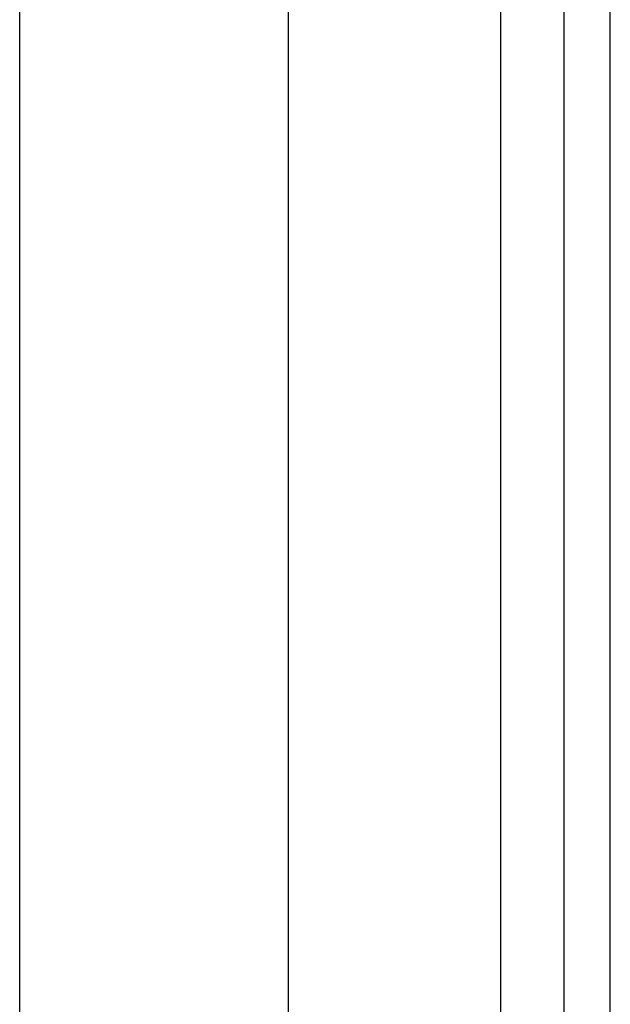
# Model space of a CAD drawing. Header units: inches. Extents: x 10 to 197, y 9 to 109.
# Tile 50 of 111: x 33.398 to 34.264, y 47.121 to 48.566. Entities that reach past the tile are written whole.
import ezdxf

# ---------------------------------------------------------------- set-up
doc = ezdxf.new("R2010")
doc.units = ezdxf.units.IN
doc.header["$MEASUREMENT"] = 0
doc.layers.add('Visible Edges(ANSI)', color=7, linetype='Continuous', lineweight=25)
doc.layers.add('Visible Tangent Edges(ANSI)', color=7, linetype='Continuous', lineweight=25)

msp = doc.modelspace()

# ---------------------------------------------------------------- linework, layer by layer
at = {"layer": 'Visible Edges(ANSI)'}
for p, q in [((33.3976, 39.23), (33.3976, 55.4591)), ((33.7913, 54.645), (33.7913, 40.044)), ((34.1957, 54.302), (34.1957, 40.387)), ((34.2637, 40.387), (34.2637, 54.302))]:
    msp.add_line(p, q, dxfattribs=at)
at = {"layer": 'Visible Tangent Edges(ANSI)'}
msp.add_line((34.1027, 54.3734), (34.1027, 40.3157), dxfattribs=at)

doc.saveas('drawing.dxf')
